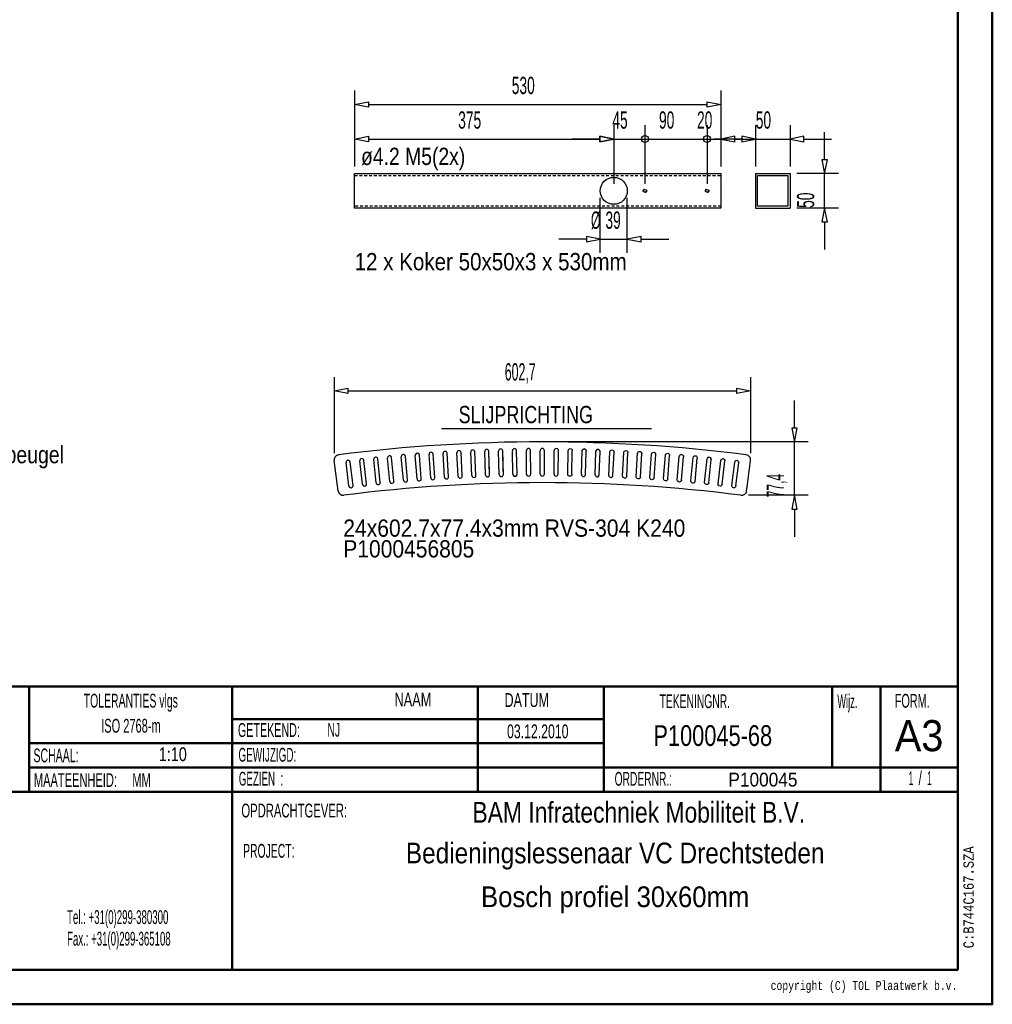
# Model space of a CAD drawing. Extents: x -7131 to -3051, y 12862 to 15712.
# Tile 2 of 3: x -4458 to -3051, y 12862 to 14287. Entities that reach past the tile are written whole.
import ezdxf
from ezdxf.enums import TextEntityAlignment as Align

# ---------------------------------------------------------------- set-up
doc = ezdxf.new("R2010")
doc.units = 0
doc.header["$MEASUREMENT"] = 0
doc.linetypes.add('HIDDEN', pattern=[7, 4, -3])
doc.layers.get('0').update_dxf_attribs({"linetype": 'CONTINUOUS'})
for name, color, linetype in [('DIM49', 4, 'CONTINUOUS'), ('LE_GREEN', 3, 'CONTINUOUS'), ('LE_HIDDEN', 7, 'CONTINUOUS'), ('TXT_ALL', 7, 'CONTINUOUS'), ('TXT_DIM49', 2, 'CONTINUOUS')]:
    doc.layers.add(name, color=color, linetype=linetype)
doc.layers.add('LE_ALL', color=7, linetype='CONTINUOUS', lineweight=50)
doc.styles.add('MONOTXT', font='monotxt.shx')

# ---------------------------------------------------------------- blocks, each defined once
blk = doc.blocks.new('_D11', base_point=(-3463.6, 14039))
at = {"layer": 'DIM49', "color": 1}
for p, q in [((-3463.6, 14134), (-3463.6, 14049)), ((-3443.6, 14134), (-3443.6, 14074)), ((-3463.6, 14114), (-3443.6, 14114)), ((-3423.6, 14118), (-3443.6, 14114)), ((-3443.6, 14114), (-3423.6, 14110)), ((-3423.6, 14110), (-3423.6, 14118)), ((-3423.6, 14114), (-3383.6, 14114))]:
    blk.add_line(p, q, dxfattribs=at)
blk.add_circle((-3463.6, 14114), 5, dxfattribs=at)
at = {"layer": 'TXT_DIM49', "width": 0.596}
blk.add_text('20', height=25, rotation=0, dxfattribs=at).set_placement((-3467.1, 14129), align=Align.CENTER)
blk = doc.blocks.new('_D12', base_point=(-3553.6, 14039))
at = {"layer": 'DIM49', "color": 1}
for p, q in [((-3553.6, 14134), (-3553.6, 14049)), ((-3463.6, 14134), (-3463.6, 14049)), ((-3553.6, 14114), (-3463.6, 14114))]:
    blk.add_line(p, q, dxfattribs=at)
blk.add_circle((-3553.6, 14114), 5, dxfattribs=at)
at = {"layer": 'TXT_DIM49', "width": 0.596}
blk.add_text('90', height=25, dxfattribs=at).set_placement((-3522.1, 14129), align=Align.CENTER)
blk = doc.blocks.new('_D13', base_point=(-3598.6, 14039))
at = {"layer": 'DIM49', "color": 1}
for p, q in [((-3598.6, 14134), (-3598.6, 14049)), ((-3553.6, 14134), (-3553.6, 14049)), ((-3618.6, 14114), (-3658.6, 14114)), ((-3598.6, 14114), (-3618.6, 14118)), ((-3618.6, 14118), (-3618.6, 14110)), ((-3618.6, 14110), (-3598.6, 14114)), ((-3598.6, 14114), (-3553.6, 14114))]:
    blk.add_line(p, q, dxfattribs=at)
at = {"layer": 'TXT_DIM49', "width": 0.596}
blk.add_text('45', height=25, dxfattribs=at).set_placement((-3589.6, 14129), align=Align.CENTER)
blk = doc.blocks.new('_D14', base_point=(-3973.6, 14064))
at = {"layer": 'DIM49', "color": 1}
for p, q in [((-3973.6, 14134), (-3973.6, 14074)), ((-3598.6, 14134), (-3598.6, 14049)), ((-3973.6, 14114), (-3953.6, 14118)), ((-3953.6, 14110), (-3973.6, 14114)), ((-3953.6, 14118), (-3953.6, 14110)), ((-3953.6, 14114), (-3618.6, 14114)), ((-3618.6, 14110), (-3618.6, 14118)), ((-3618.6, 14118), (-3598.6, 14114)), ((-3598.6, 14114), (-3618.6, 14110))]:
    blk.add_line(p, q, dxfattribs=at)
at = {"layer": 'TXT_DIM49', "width": 0.596}
blk.add_text('375', height=25, rotation=360, dxfattribs=at).set_placement((-3807.1, 14129), align=Align.CENTER)
blk = doc.blocks.new('_D15', base_point=(-3973.6, 14064))
at = {"layer": 'DIM49', "color": 1}
for p, q in [((-3973.6, 14184), (-3973.6, 14074)), ((-3443.6, 14184), (-3443.6, 14074)), ((-3973.6, 14164), (-3953.6, 14168)), ((-3953.6, 14168), (-3953.6, 14160)), ((-3463.6, 14160), (-3463.6, 14168)), ((-3463.6, 14168), (-3443.6, 14164)), ((-3953.6, 14160), (-3973.6, 14164)), ((-3953.6, 14164), (-3463.6, 14164)), ((-3443.6, 14164), (-3463.6, 14160))]:
    blk.add_line(p, q, dxfattribs=at)
at = {"layer": 'TXT_DIM49', "width": 0.596}
blk.add_text('530', height=25, dxfattribs=at).set_placement((-3729.6, 14179), align=Align.CENTER)
blk = doc.blocks.new('_D16', base_point=(-3393.6, 14064))
at = {"layer": 'DIM49', "color": 1}
for p, q in [((-3393.6, 14134), (-3393.6, 14074)), ((-3343.6, 14134), (-3343.6, 14074)), ((-3413.6, 14114), (-3453.6, 14114)), ((-3393.6, 14114), (-3413.6, 14118)), ((-3413.6, 14118), (-3413.6, 14110)), ((-3413.6, 14110), (-3393.6, 14114)), ((-3393.6, 14114), (-3343.6, 14114)), ((-3323.6, 14118), (-3343.6, 14114)), ((-3343.6, 14114), (-3323.6, 14110)), ((-3323.6, 14110), (-3323.6, 14118)), ((-3323.6, 14114), (-3283.6, 14114))]:
    blk.add_line(p, q, dxfattribs=at)
at = {"layer": 'TXT_DIM49', "width": 0.596}
blk.add_text('50', height=25, dxfattribs=at).set_placement((-3382.1, 14129), align=Align.CENTER)
blk = doc.blocks.new('_D17', base_point=(-3343.6, 14014))
at = {"layer": 'DIM49', "color": 1}
for p, q in [((-3293.6, 14084), (-3293.6, 14124)), ((-3289.6, 14084), (-3297.6, 14084)), ((-3297.6, 14084), (-3293.6, 14064)), ((-3293.6, 14064), (-3289.6, 14084)), ((-3273.6, 14064), (-3333.6, 14064)), ((-3293.6, 14014), (-3293.6, 14064)), ((-3273.6, 14014), (-3333.6, 14014)), ((-3293.6, 14014), (-3297.6, 13994)), ((-3289.6, 13994), (-3293.6, 14014)), ((-3297.6, 13994), (-3289.6, 13994)), ((-3293.6, 13994), (-3293.6, 13954))]:
    blk.add_line(p, q, dxfattribs=at)
at = {"layer": 'TXT_DIM49', "width": 0.596}
blk.add_text('50', height=25, rotation=90, dxfattribs=at).set_placement((-3308.6, 14025.4), align=Align.CENTER)
blk = doc.blocks.new('_D18', base_point=(-3618.1, 14039))
at = {"layer": 'DIM49', "color": 1}
for p, q in [((-3618.1, 13949.1), (-3618.1, 14029)), ((-3579.1, 13949.1), (-3579.1, 14029)), ((-3638.1, 13969.1), (-3678.1, 13969.1)), ((-3618.1, 13969.1), (-3638.1, 13973.1)), ((-3638.1, 13973.1), (-3638.1, 13965.1)), ((-3638.1, 13965.1), (-3618.1, 13969.1)), ((-3618.1, 13969.1), (-3579.1, 13969.1)), ((-3559.1, 13973.1), (-3579.1, 13969.1)), ((-3579.1, 13969.1), (-3559.1, 13965.1)), ((-3559.1, 13965.1), (-3559.1, 13973.1)), ((-3559.1, 13969.1), (-3519.1, 13969.1))]:
    blk.add_line(p, q, dxfattribs=at)
at = {"layer": 'TXT_DIM49'}
for s, width, p in [('Ø', 0.537, (-3624.7, 13984.1)), ('39', 0.596, (-3599.6, 13984.1))]:
    blk.add_text(s, height=25, dxfattribs=dict(at, width=width)).set_placement(p, align=Align.CENTER)
blk = doc.blocks.new('_D36', base_point=(-4003.2, 13649.5))
at = {"layer": 'DIM49', "color": 1}
for p, q in [((-4003.2, 13769.5), (-4003.2, 13659.5)), ((-3400.6, 13769.5), (-3400.6, 13659.5)), ((-4003.2, 13749.5), (-3983.2, 13753.5)), ((-3983.2, 13753.5), (-3983.2, 13745.5)), ((-3420.6, 13745.5), (-3420.6, 13753.5)), ((-3420.6, 13753.5), (-3400.6, 13749.5)), ((-3983.2, 13745.5), (-4003.2, 13749.5)), ((-3983.2, 13749.5), (-3420.6, 13749.5)), ((-3400.6, 13749.5), (-3420.6, 13745.5))]:
    blk.add_line(p, q, dxfattribs=at)
at = {"layer": 'TXT_DIM49', "width": 0.535}
blk.add_text('602,7', height=25, rotation=360, dxfattribs=at).set_placement((-3734, 13764.5), align=Align.CENTER)
blk = doc.blocks.new('_D37', base_point=(-3701.9, 13675.7))
at = {"layer": 'DIM49', "color": 1}
for p, q in [((-3337.2, 13695.7), (-3337.2, 13735.7)), ((-3333.2, 13695.7), (-3341.2, 13695.7)), ((-3341.2, 13695.7), (-3337.2, 13675.7)), ((-3337.2, 13675.7), (-3333.2, 13695.7)), ((-3317.2, 13675.7), (-3691.9, 13675.7)), ((-3337.2, 13598.4), (-3337.2, 13675.7)), ((-3317.2, 13598.4), (-3403.8, 13598.4)), ((-3337.2, 13598.4), (-3341.2, 13578.4)), ((-3333.2, 13578.4), (-3337.2, 13598.4)), ((-3341.2, 13578.4), (-3333.2, 13578.4)), ((-3337.2, 13578.4), (-3337.2, 13538.4))]:
    blk.add_line(p, q, dxfattribs=at)
at = {"layer": 'TXT_DIM49', "width": 0.52}
blk.add_text('77,4', height=25, rotation=90, dxfattribs=at).set_placement((-3352.2, 13612.4), align=Align.CENTER)

msp = doc.modelspace()

# ---------------------------------------------------------------- linework, layer by layer
for p, q in [((-3393.6, 14064), (-3393.6, 14014)), ((-3393.6, 14064), (-3343.6, 14064)), ((-3343.6, 14064), (-3343.6, 14014)), ((-3393.6, 14014), (-3343.6, 14014))]:
    msp.add_line(p, q)
for points in [[(-3973.6, 14064), (-3443.6, 14064), (-3443.6, 14014), (-3973.6, 14014), (-3973.6, 14064)], [(-3390.6, 14017), (-3390.6, 14061), (-3346.6, 14061), (-3346.6, 14017), (-3390.6, 14017)]]:
    msp.add_lwpolyline(points)
for centre, radius in [((-3598.6, 14039), 19.5), ((-3553.6, 14039), 2.1), ((-3463.6, 14039), 2.1)]:
    msp.add_circle(centre, radius)
at = {"layer": 'LE_ALL', "color": 10}
for p, q in [((-4444.3, 13321.7), (-4444.3, 13169.4)), ((-4150.5, 13321.7), (-4150.5, 12911.7)), ((-3795.2, 13321.7), (-3795.2, 13169.4)), ((-3613.1, 13321.7), (-3613.1, 13169.4)), ((-3282.8, 13321.7), (-3282.8, 13204.4)), ((-3212.8, 13321.7), (-3212.8, 13169.4)), ((-3101, 13169.4), (-4701, 13169.4))]:
    msp.add_line(p, q, dxfattribs=at)
at = {"layer": 'LE_ALL', "color": 1}
for p, q in [((-3613.1, 13274.4), (-4150.5, 13274.4)), ((-3613.1, 13204.4), (-4444.3, 13204.4))]:
    msp.add_line(p, q, dxfattribs=at)
at = {"layer": 'LE_ALL', "color": 10}
for points in [[(-7131, 12861.7), (-3051, 12861.7), (-3051, 15711.7), (-7131, 15711.7), (-7131, 12861.7)], [(-7081, 12911.7), (-3101, 12911.7), (-3101, 15661.7), (-7081, 15661.7), (-7081, 12911.7)], [(-3101, 13321.7), (-4701, 13321.7), (-4701, 12911.7)], [(-3101, 13204.4), (-3613.1, 13204.4)]]:
    msp.add_lwpolyline(points, dxfattribs=at)
at = {"layer": 'LE_ALL', "color": 1}
msp.add_lwpolyline([(-3613.1, 13239.4), (-4150.5, 13239.4), (-4444.3, 13239.4)], dxfattribs=at)
at = {"layer": 'LE_GREEN'}
for p, q in [((-3847.9, 13694.9), (-3544, 13694.9)), ((-3922.7, 13618.5), (-3926, 13652.3)), ((-3903, 13620.3), (-3906, 13654.2)), ((-3883.2, 13622), (-3885.9, 13655.9)), ((-3863.4, 13623.5), (-3865.8, 13657.4)), ((-3843.7, 13624.8), (-3845.7, 13658.8)), ((-3823.9, 13626), (-3825.6, 13659.9)), ((-3804, 13626.9), (-3805.5, 13660.9)), ((-3784.2, 13627.8), (-3785.4, 13661.7)), ((-3764.4, 13628.4), (-3765.3, 13662.4)), ((-3744.6, 13628.8), (-3745.2, 13662.8)), ((-3718.7, 13629.2), (-3719, 13663.2)), ((-3704.9, 13629.2), (-3704.9, 13663.2)), ((-3698.9, 13629.2), (-3698.9, 13663.2)), ((-3685.1, 13629.2), (-3684.8, 13663.2)), ((-3679.1, 13629.1), (-3678.8, 13663.1)), ((-3659.2, 13628.8), (-3658.6, 13662.8)), ((-3639.4, 13628.4), (-3638.5, 13662.4)), ((-3619.6, 13627.8), (-3618.4, 13661.7)), ((-3599.8, 13626.9), (-3598.3, 13660.9)), ((-3579.9, 13626), (-3578.2, 13659.9)), ((-3560.1, 13624.8), (-3558.1, 13658.8)), ((-3540.4, 13623.5), (-3538, 13657.4)), ((-3500.8, 13620.3), (-3497.8, 13654.2)), ((-3481.1, 13618.5), (-3477.8, 13652.3)), ((-3997.4, 13604.9), (-4003.2, 13648.5)), ((-3981.9, 13611.9), (-3986, 13645.7)), ((-3962.2, 13614.3), (-3966, 13648.1)), ((-3942.5, 13616.5), (-3946, 13650.3)), ((-3461.3, 13616.5), (-3457.8, 13650.3)), ((-3441.6, 13614.3), (-3437.8, 13648.1)), ((-3421.9, 13611.9), (-3417.8, 13645.7))]:
    msp.add_line(p, q, dxfattribs=at)
for points in [[(-3744.6, 13628.8, 1), (-3738.6, 13628.9), (-3739.2, 13662.9, 1), (-3745.2, 13662.8)], [(-3659.2, 13628.8, -1), (-3665.2, 13628.9), (-3664.6, 13662.9, -1), (-3658.6, 13662.8)], [(-3942.5, 13616.5, 1), (-3936.5, 13617.1), (-3940.1, 13650.9, 1), (-3946, 13650.3)], [(-3922.7, 13618.5, 1), (-3916.8, 13619.1), (-3920, 13652.9, 1), (-3926, 13652.3)], [(-3903, 13620.3, 1), (-3897, 13620.9), (-3900, 13654.7, 1), (-3906, 13654.2)], [(-3883.2, 13622, 1), (-3877.2, 13622.5), (-3879.9, 13656.4, 1), (-3885.9, 13655.9)], [(-3863.4, 13623.5, 1), (-3857.5, 13623.9), (-3859.8, 13657.8, 1), (-3865.8, 13657.4)], [(-3843.7, 13624.8, 1), (-3837.7, 13625.2), (-3839.7, 13659.1, 1), (-3845.7, 13658.8)], [(-3823.9, 13626, 1), (-3817.9, 13626.3), (-3819.6, 13660.2, 1), (-3825.6, 13659.9)], [(-3804, 13626.9, 1), (-3798.1, 13627.2), (-3799.5, 13661.2, 1), (-3805.5, 13660.9)], [(-3784.2, 13627.8, 1), (-3778.2, 13628), (-3779.4, 13661.9, 1), (-3785.4, 13661.7)], [(-3778.4, 13632.1), (-3779.4, 13661.9, 1), (-3785.4, 13661.7)], [(-3764.4, 13628.4, 1), (-3758.4, 13628.5), (-3759.3, 13662.5, 1), (-3765.3, 13662.4)], [(-3758.5, 13632.7), (-3759.3, 13662.5, 1), (-3765.3, 13662.4)], [(-3645.4, 13628.5), (-3644.5, 13662.5, -1), (-3638.5, 13662.4)], [(-3625.6, 13628), (-3624.4, 13661.9, -1), (-3618.4, 13661.7)], [(-3605.8, 13627.2), (-3605.8, 13627.2), (-3604.3, 13661.2, -1), (-3598.3, 13660.9)], [(-3579.9, 13626, -1), (-3585.9, 13626.3), (-3584.2, 13660.2, -1), (-3578.2, 13659.9)], [(-3560.1, 13624.8, -1), (-3566.1, 13625.2), (-3564.1, 13659.1, -1), (-3558.1, 13658.8)], [(-3540.4, 13623.5, -1), (-3546.3, 13623.9), (-3544, 13657.8, -1), (-3538, 13657.4)], [(-3520.6, 13622, -1), (-3526.6, 13622.5), (-3523.9, 13656.4, -1), (-3517.9, 13655.9)], [(-3500.8, 13620.3, -1), (-3506.8, 13620.9), (-3503.8, 13654.7, -1), (-3497.8, 13654.2)], [(-3481.1, 13618.5, -1), (-3487, 13619.1), (-3483.8, 13652.9, -1), (-3477.8, 13652.3)], [(-3461.3, 13616.5, -1), (-3467.3, 13617.1), (-3463.7, 13650.9, -1), (-3457.8, 13650.3)], [(-3981.9, 13611.9, 1), (-3975.9, 13612.7), (-3980.1, 13646.4, 1), (-3986, 13645.7)], [(-3962.2, 13614.3, 1), (-3956.2, 13615), (-3960.1, 13648.8, 1), (-3966, 13648.1)], [(-3441.6, 13614.3, -1), (-3447.6, 13615), (-3443.7, 13648.8, -1), (-3437.8, 13648.1)], [(-3421.9, 13611.9, -1), (-3427.9, 13612.7), (-3423.7, 13646.4, -1), (-3417.8, 13645.7)]]:
    msp.add_lwpolyline(points, format="xyb", dxfattribs=at)
for points in [[(-3724.7, 13629.1), (-3724.7, 13629.1), (-3725, 13663.1)], [(-3520.6, 13622), (-3520.6, 13622), (-3517.9, 13655.9)], [(-3406.4, 13604.9), (-3405.2, 13613.9), (-3400.6, 13648.5)]]:
    msp.add_lwpolyline(points, dxfattribs=at)
for centre, radius, start, end in [((-3701.9, 11356.2), 2319.5, 82.6983, 97.3017), ((-3722, 13663.2), 3, 0.5, -179.5), ((-3701.9, 13663.2), 3, 0, 180), ((-3681.8, 13663.2), 3, -0.5, 179.5), ((-3995.7, 13649.5), 7.5, 97.3017, -172.5), ((-3995.7, 13649.5), 7.5, 97.3017, -172.5), ((-3641.5, 13662.5), 3, -1.5, 178.5), ((-3621.4, 13661.8), 3, -2, 178), ((-3408.1, 13649.5), 7.5, -7.5, 82.6983), ((-3721.7, 13629.2), 3, -179.5, 0.5), ((-3701.9, 13629.2), 3, 180, 0), ((-3682.1, 13629.2), 3, 179.5, -0.5), ((-3642.4, 13628.5), 3, 178.5, -1.5), ((-3622.6, 13627.9), 3, 178, -2), ((-3602.8, 13627.1), 3, 177.5, -2.5), ((-3701.9, 11356.2), 2260.5, 82.7021, 97.2979), ((-3990, 13605.9), 7.5, -172.5, -82.7021), ((-3413.8, 13605.9), 7.5, -97.2979, -7.5)]:
    msp.add_arc(centre, radius, start, end, dxfattribs=at)
at = {"layer": 'LE_HIDDEN', "color": 1, "linetype": 'HIDDEN'}
for p, q in [((-3973.6, 14061), (-3443.6, 14061)), ((-3443.6, 14017), (-3973.6, 14017))]:
    msp.add_line(p, q, dxfattribs=at)
for centre in [(-3553.6, 14039), (-3463.6, 14039)]:
    msp.add_circle(centre, 2.5, dxfattribs=at)

# ---------------------------------------------------------------- block references
at = {"layer": 'DIM49'}
for name, p in [('_D15', (-3973.6, 14064)), ('_D14', (-3973.6, 14064)), ('_D13', (-3598.6, 14039)), ('_D12', (-3553.6, 14039)), ('_D11', (-3463.6, 14039)), ('_D16', (-3393.6, 14064)), ('_D17', (-3343.6, 14014)), ('_D18', (-3618.1, 14039)), ('_D36', (-4003.2, 13649.5)), ('_D37', (-3701.9, 13675.7))]:
    msp.add_blockref(name, p, dxfattribs=at)

# ---------------------------------------------------------------- texts
at = {"layer": 'TXT_ALL', "color": 4}
for s, width, p in [('ø4.2 M5(2x)', 0.837, (-3964.3, 14076.4)), ('12 x Koker 50x50x3 x 530mm', 0.89, (-3973.6, 13924)), ('SLIJPRICHTING', 0.775, (-3823.1, 13702.7)), ('6x124.5x75x3mm Monitorenbeugel', 0.841, (-4833.3, 13644.7)), ('24x602.7x77.4x3mm RVS-304 K240', 0.912, (-3990, 13538.4)), ('P1000456805', 0.91, (-3990, 13508.4))]:
    msp.add_text(s, height=25, dxfattribs=dict(at, width=width)).set_placement(p)
at = {"layer": 'TXT_ALL', "color": 6}
for s, width, p in [('TOLERANTIES vlgs', 0.566, (-4297.4, 13291.1)), ('ISO 2768-m', 0.597, (-4297.2, 13254.8))]:
    msp.add_text(s, height=20, dxfattribs=dict(at, width=width)).set_placement(p, align=Align.CENTER)
for s, width, p in [('NAAM', 0.691, (-3915.9, 13292.7)), ('DATUM', 0.675, (-3756.6, 13292)), ('TEKENINGNR.', 0.558, (-3532.4, 13290.3)), ('Wijz.', 0.5, (-3275.2, 13290.3)), ('FORM.', 0.584, (-3192, 13290.9)), ('GETEKEND:', 0.58, (-4142.4, 13248.6)), ('SCHAAL:', 0.569, (-4438.2, 13211.9)), ('GEWIJZIGD:', 0.536, (-4141.6, 13212.8)), ('MAATEENHEID:     MM', 0.599, (-4437.6, 13176.2)), ('GEZIEN  :', 0.526, (-4141.1, 13178.2)), ('ORDERNR.:', 0.554, (-3597.4, 13178)), ('OPDRACHTGEVER:', 0.609, (-4137.4, 13132.1)), ('PROJECT:', 0.562, (-4134.9, 13073.8))]:
    msp.add_text(s, height=20, dxfattribs=dict(at, width=width)).set_placement(p)
at = {"layer": 'TXT_ALL', "color": 5}
for s, width, p in [('NJ', 0.566, (-4013, 13249)), ('1:10', 0.777, (-4256.8, 13213.6)), ('P100045', 0.933, (-3432.8, 13176.9)), ('1', 0.449, (-3145.3, 13179))]:
    msp.add_text(s, height=20, dxfattribs=dict(at, width=width)).set_placement(p)
for s, height, width, p in [('03.12.2010', 20, 0.664, (-3708.6, 13246.7)), ('P100045-68', 30, 0.786, (-3455.4, 13235.6)), ('/', 20, 0.654, (-3155.3, 13179)), ('BAM Infratechniek Mobiliteit B.V.', 30, 0.824, (-3562.4, 13124.6)), ('Bedieningslessenaar VC Drechtsteden', 30, 0.879, (-3596.6, 13065.7)), ('Bosch profiel 30x60mm', 30, 0.926, (-3596.6, 13002.3))]:
    msp.add_text(s, height=height, dxfattribs=dict(at, width=width)).set_placement(p, align=Align.CENTER)
at = {"layer": 'TXT_ALL', "color": 5, "width": 0.953}
msp.add_text('A3', height=45, dxfattribs=at).set_placement((-3156.9, 13273), align=Align.TOP_CENTER)
at = {"layer": 'TXT_ALL', "color": 5, "width": 0.449}
msp.add_text('1', height=20, dxfattribs=at).set_placement((-3165.3, 13179), align=Align.RIGHT)
at = {"layer": 'TXT_ALL', "color": 1, "style": 'MONOTXT', "width": 0.812}
msp.add_text('C:B744C167.SZA', height=15, rotation=90.0002, dxfattribs=at).set_placement((-3077.8, 12942.7))
at = {"layer": 'TXT_ALL', "color": 6}
for s, width, p in [('Tel.: +31(0)299-380300', 0.523, (-4389.6, 12987.9)), ('Fax.: +31(0)299-365108', 0.521, (-4389.6, 12956.6))]:
    msp.add_text(s, height=20, dxfattribs=dict(at, width=width)).set_placement(p, align=Align.MIDDLE_LEFT)
at = {"layer": 'TXT_ALL', "color": 6, "style": 'MONOTXT', "width": 0.75}
msp.add_text('copyright (C) TOL Plaatwerk b.v.', height=13, dxfattribs=at).set_placement((-3101.6, 12895.3), align=Align.TOP_RIGHT)

doc.saveas('drawing.dxf')
